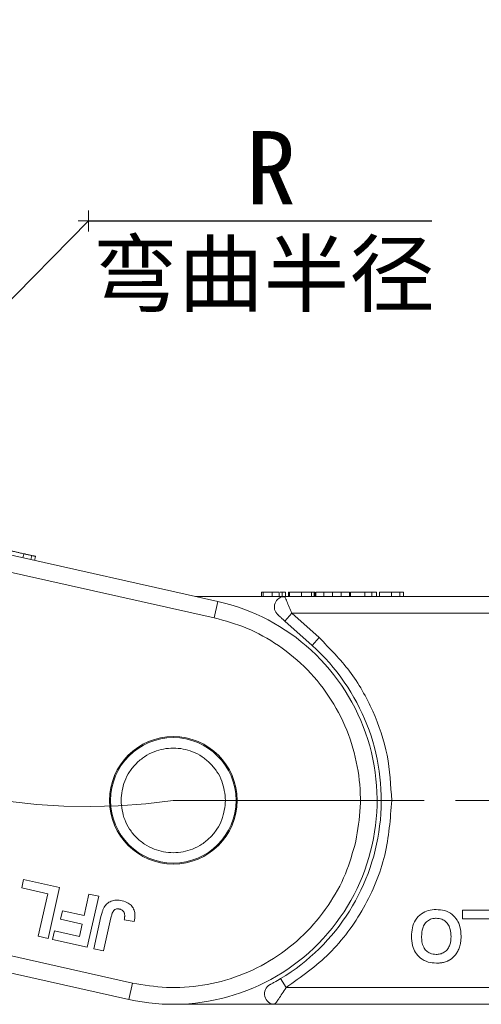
# Model space of a CAD drawing. Header units: millimetres. Extents: x 3187 to 3689, y -339 to 12.
# Tile 11 of 33: x 3395 to 3417, y -187 to -140. Entities that reach past the tile are written whole.
import ezdxf

# ---------------------------------------------------------------- set-up
doc = ezdxf.new("R2010")
doc.units = ezdxf.units.MM
doc.linetypes.add('ACAD_ISO08W100', pattern=[36, 24, -3, 6, -3])
doc.linetypes.add('CENTER', pattern=[0.6, 0.375, -0.075, 0.075, -0.075])
doc.layers.add('中心线', color=1, linetype='CENTER', lineweight=25)
doc.styles.add('18', font='仿宋_GB2312.ttf', dxfattribs={"height": 20})
doc.styles.get("Standard").update_dxf_attribs({"font": '仿宋_GB2312.ttf', "width": 0.8})
doc.dimstyles.new('ISO-10', dxfattribs={"dimtxt": 4, "dimasz": 2.5, "dimexe": 2, "dimexo": 0.625, "dimgap": 1.5, "dimtad": 1, "dimtoh": 1, "dimdsep": 46, "dimtxsty": 'Standard', "dimcen": 2.5, "dimadec": 0, "dimazin": 0, "dimtfac": 1, "dimtmove": 0, "dimatfit": 3, "dimfxl": 0, "dimarcsym": 0})

msp = doc.modelspace()

# ---------------------------------------------------------------- linework, layer by layer
at = {"color": 7, "linetype": 'Continuous', "lineweight": 15}
for p, q in [((3404.153, -167.552), (3389.841, -164.353)), ((3389.994, -165.207), (3403.978, -168.333)), ((3394.867, -165.271), (3394.824, -165.467)), ((3395.26, -165.359), (3395.216, -165.554)), ((3395.43, -165.397), (3395.387, -165.592)), ((3406.249, -167.117), (3406.249, -167.317)), ((3406.325, -167.117), (3406.325, -167.317)), ((3406.761, -167.117), (3406.761, -167.317)), ((3407.095, -167.117), (3406.761, -167.117)), ((3407.095, -167.117), (3407.095, -167.317)), ((3407.228, -167.117), (3407.228, -167.317)), ((3407.402, -167.317), (3407.402, -167.117)), ((3407.537, -167.117), (3407.537, -167.317)), ((3407.552, -167.117), (3407.537, -167.117)), ((3407.588, -167.117), (3407.588, -167.317)), ((3408.167, -167.117), (3408.167, -167.317)), ((3408.642, -167.317), (3408.642, -167.117)), ((3408.768, -167.117), (3408.768, -167.317)), ((3408.793, -167.117), (3408.789, -167.117)), ((3408.793, -167.117), (3408.793, -167.317)), ((3408.838, -167.117), (3408.838, -167.317)), ((3409.23, -167.117), (3408.838, -167.117)), ((3409.23, -167.117), (3409.23, -167.317)), ((3409.646, -167.117), (3409.23, -167.117)), ((3409.646, -167.317), (3409.646, -167.117)), ((3410.062, -167.117), (3409.646, -167.117)), ((3410.062, -167.117), (3410.062, -167.317)), ((3410.454, -167.117), (3410.062, -167.117)), ((3410.454, -167.117), (3410.454, -167.317)), ((3410.499, -167.117), (3410.499, -167.317)), ((3411.191, -167.117), (3410.499, -167.117)), ((3411.191, -167.117), (3411.191, -167.317)), ((3411.524, -167.117), (3411.191, -167.117)), ((3411.524, -167.117), (3411.524, -167.317)), ((3411.755, -167.117), (3411.524, -167.117)), ((3411.755, -167.117), (3411.755, -167.317)), ((3411.89, -167.317), (3411.89, -167.117)), ((3412.466, -167.117), (3412.466, -167.317)), ((3412.869, -167.117), (3412.869, -167.317)), ((3413.043, -167.117), (3413.043, -167.317)), ((3407.361, -167.317), (3403.102, -167.317)), ((3404.153, -167.552), (3403.978, -168.333)), ((3407.368, -167.332), (3407.236, -167.333)), ((3422.026, -167.317), (3407.361, -167.317)), ((3407.363, -168.49), (3407.696, -168.117)), ((3407.363, -168.49), (3408.664, -169.655)), ((3407.696, -168.117), (3408.998, -169.283)), ((3407.696, -168.117), (3422.026, -168.117)), ((3408.998, -169.283), (3408.664, -169.655)), ((3394.77, -181.252), (3394.86, -180.845)), ((3396.021, -181.531), (3394.77, -181.252)), ((3394.86, -180.845), (3396.581, -181.23)), ((3396.581, -181.23), (3396.035, -183.669)), ((3395.566, -183.564), (3396.021, -181.531)), ((3397.756, -182.576), (3397.986, -181.544)), ((3398.455, -181.649), (3397.91, -184.088)), ((3397.986, -181.544), (3398.455, -181.649)), ((3400.073, -185.802), (3385.82, -182.615)), ((3396.632, -182.752), (3396.723, -182.345)), ((3396.723, -182.345), (3397.756, -182.576)), ((3398.221, -184.158), (3398.565, -182.62)), ((3415.857, -182.317), (3417.62, -182.317)), ((3415.857, -182.734), (3415.857, -182.317)), ((3397.665, -182.983), (3396.632, -182.752)), ((3397.532, -183.577), (3397.665, -182.983)), ((3399.043, -182.684), (3398.69, -184.263)), ((3399.679, -182.776), (3400.155, -182.85)), ((3417.139, -182.734), (3415.857, -182.734)), ((3385.126, -183.28), (3399.899, -186.582)), ((3396.035, -183.669), (3395.566, -183.564)), ((3396.252, -183.718), (3396.343, -183.311)), ((3396.343, -183.311), (3397.532, -183.577)), ((3397.91, -184.088), (3396.252, -183.718)), ((3398.69, -184.263), (3398.221, -184.158)), ((3399.899, -186.582), (3400.073, -185.802)), ((3407.42, -186.017), (3407.162, -185.589)), ((3422.026, -186.017), (3407.42, -186.017)), ((3402.026, -186.817), (3406.888, -186.817)), ((3406.888, -186.817), (3422.026, -186.817))]:
    msp.add_line(p, q, dxfattribs=at)
for radius in [3.05, 3]:
    msp.add_circle((3402.026, -177.067), radius, dxfattribs=at)
for centre, radius, start, end in [((3402.026, -177.067), 9.75, 257.4, 77.4), ((3407.361, -167.817), 0.5, 90, 228.15), ((3402.026, -177.067), 9.95, 301.0787, 48.15), ((3406.888, -186.317), 0.5, 117.7279, 270)]:
    msp.add_arc(centre, radius, start, end, dxfattribs=at)
for points, knots in [([(3394.867, -165.271), (3394.801, -165.256), (3394.673, -165.228), (3394.523, -165.194), (3394.4, -165.167), (3394.315, -165.148), (3394.308, -165.147), (3394.304, -165.146)], [0, 0, 0, 0, 0.154712, 0.295547, 0.420761, 0.630514, 1, 1, 1, 1]), ([(3395.26, -165.359), (3395.24, -165.355), (3395.201, -165.346), (3395.127, -165.329), (3395.046, -165.311), (3394.975, -165.295), (3394.914, -165.282), (3394.883, -165.275), (3394.867, -165.271)], [0, 0, 0, 0, 0.206559, 0.420423, 0.603623, 0.793958, 0.896607, 1, 1, 1, 1]), ([(3395.43, -165.397), (3395.429, -165.397), (3395.427, -165.397), (3395.41, -165.393), (3395.384, -165.387), (3395.356, -165.381), (3395.318, -165.372), (3395.279, -165.364), (3395.26, -165.359)], [0, 0, 0, 0, 0.238371, 0.477819, 0.605218, 0.733311, 0.865299, 1, 1, 1, 1]), ([(3406.422, -167.117), (3406.397, -167.117), (3406.347, -167.117), (3406.304, -167.117), (3406.276, -167.117), (3406.259, -167.117), (3406.25, -167.117), (3406.249, -167.117), (3406.249, -167.117)], [0, 0, 0, 0, 0.171443, 0.347826, 0.508794, 0.670915, 0.83526, 1, 1, 1, 1]), ([(3406.761, -167.117), (3406.716, -167.117), (3406.631, -167.117), (3406.483, -167.117), (3406.378, -167.117), (3406.325, -167.117)], [0, 0, 0, 0, 0.367019, 0.679786, 1, 1, 1, 1]), ([(3407.228, -167.117), (3407.208, -167.117), (3407.182, -167.117), (3407.146, -167.117), (3407.137, -167.117)], [0, 0, 0, 0, 0.731068, 1, 1, 1, 1]), ([(3407.402, -167.117), (3407.401, -167.117), (3407.399, -167.117), (3407.381, -167.117), (3407.355, -167.117), (3407.326, -167.117), (3407.287, -167.117), (3407.248, -167.117), (3407.228, -167.117)], [0, 0, 0, 0, 0.239045, 0.479189, 0.606249, 0.73402, 0.865685, 1, 1, 1, 1]), ([(3408.167, -167.117), (3408.099, -167.117), (3407.975, -167.117), (3407.816, -167.117), (3407.699, -167.117), (3407.618, -167.117), (3407.598, -167.117), (3407.588, -167.117)], [0, 0, 0, 0, 0.219903, 0.401483, 0.582484, 0.790929, 1, 1, 1, 1]), ([(3408.642, -167.117), (3408.622, -167.117), (3408.583, -167.117), (3408.512, -167.117), (3408.434, -167.117), (3408.351, -167.117), (3408.261, -167.117), (3408.199, -167.117), (3408.167, -167.117)], [0, 0, 0, 0, 0.177376, 0.35832, 0.511584, 0.66939, 0.832541, 1, 1, 1, 1]), ([(3408.768, -167.117), (3408.767, -167.117), (3408.766, -167.117), (3408.756, -167.117), (3408.743, -167.117), (3408.722, -167.117), (3408.69, -167.117), (3408.658, -167.117), (3408.642, -167.117)], [0, 0, 0, 0, 0.164091, 0.329194, 0.461325, 0.594454, 0.795732, 1, 1, 1, 1]), ([(3412.466, -167.117), (3412.398, -167.117), (3412.268, -167.117), (3412.113, -167.117), (3411.987, -167.117), (3411.901, -167.117), (3411.894, -167.117), (3411.89, -167.117)], [0, 0, 0, 0, 0.154712, 0.295547, 0.420761, 0.630514, 1, 1, 1, 1]), ([(3412.869, -167.117), (3412.849, -167.117), (3412.808, -167.117), (3412.732, -167.117), (3412.649, -167.117), (3412.576, -167.117), (3412.515, -167.117), (3412.483, -167.117), (3412.466, -167.117)], [0, 0, 0, 0, 0.2065585, 0.420423, 0.6036233, 0.7939578, 0.8966075, 1, 1, 1, 1]), ([(3413.043, -167.117), (3413.042, -167.117), (3413.04, -167.117), (3413.023, -167.117), (3412.996, -167.117), (3412.968, -167.117), (3412.929, -167.117), (3412.889, -167.117), (3412.869, -167.117)], [0, 0, 0, 0, 0.2383707, 0.4778187, 0.6052177, 0.7333115, 0.865299, 1, 1, 1, 1]), ([(3407.361, -167.317), (3407.361, -167.317), (3407.362, -167.317), (3407.368, -167.332), (3407.368, -167.332)], [0, 0, 0, 0, 0.979106, 1, 1, 1, 1]), ([(3407.368, -167.332), (3407.373, -167.344), (3407.384, -167.37), (3407.415, -167.446), (3407.473, -167.583), (3407.568, -167.811), (3407.654, -168.017), (3407.696, -168.117)], [0, 0, 0, 0, 0.132525, 0.273162, 0.419796, 0.718424, 1, 1, 1, 1]), ([(3410.76, -179.019), (3410.851, -178.48), (3411.038, -177.37), (3410.916, -175.634), (3410.46, -173.888), (3409.636, -172.238), (3408.494, -170.789), (3407.108, -169.634), (3405.589, -168.784), (3404.505, -168.48), (3403.978, -168.333)], [0, 0, 0, 0, 0.116516, 0.240011, 0.368641, 0.5, 0.631359, 0.759989, 0.883484, 1, 1, 1, 1]), ([(3407.028, -168.19), (3407.029, -168.191), (3407.031, -168.193), (3407.051, -168.21), (3407.082, -168.238), (3407.143, -168.292), (3407.238, -168.378), (3407.321, -168.452), (3407.363, -168.49)], [0, 0, 0, 0, 0.09517, 0.195508, 0.310112, 0.437792, 0.718545, 1, 1, 1, 1]), ([(3408.998, -169.283), (3409.508, -169.798), (3410.541, -170.84), (3411.63, -172.776), (3412.345, -174.879), (3412.433, -176.343), (3412.476, -177.067)], [0, 0, 0, 0, 0.247221, 0.5, 0.752779, 1, 1, 1, 1]), ([(3399.526, -177.067), (3399.559, -176.753), (3399.611, -176.267), (3399.923, -175.684), (3400.246, -175.287), (3400.644, -174.962), (3401.226, -174.661), (3402.026, -174.506), (3402.826, -174.661), (3403.408, -174.962), (3403.806, -175.287), (3404.129, -175.685), (3404.44, -176.267), (3404.492, -176.753), (3404.526, -177.067)], [0, 0, 0, 0, 0.119721, 0.184895, 0.25, 0.315174, 0.380279, 0.5, 0.619721, 0.684895, 0.75, 0.815174, 0.880279, 1, 1, 1, 1]), ([(3404.526, -177.067), (3404.492, -177.381), (3404.44, -177.867), (3404.129, -178.45), (3403.806, -178.847), (3403.408, -179.172), (3402.826, -179.473), (3402.026, -179.628), (3401.226, -179.473), (3400.643, -179.172), (3400.246, -178.847), (3399.923, -178.45), (3399.611, -177.867), (3399.559, -177.381), (3399.526, -177.067)], [0, 0, 0, 0, 0.119721, 0.184895, 0.25, 0.315174, 0.380279, 0.5, 0.619721, 0.684895, 0.75, 0.815174, 0.880279, 1, 1, 1, 1]), ([(3412.476, -177.067), (3412.411, -177.948), (3412.281, -179.74), (3411.216, -182.258), (3409.609, -184.47), (3408.142, -185.507), (3407.42, -186.017)], [0, 0, 0, 0, 0.245823, 0.5, 0.754177, 1, 1, 1, 1]), ([(3400.073, -185.802), (3400.613, -185.892), (3401.723, -186.079), (3403.459, -185.957), (3405.205, -185.501), (3406.855, -184.677), (3408.304, -183.535), (3409.459, -182.149), (3410.309, -180.63), (3410.613, -179.546), (3410.76, -179.019)], [0, 0, 0, 0, 0.116516, 0.2400113, 0.3686408, 0.5, 0.6313592, 0.7599887, 0.883484, 1, 1, 1, 1]), ([(3398.565, -182.62), (3398.572, -182.587), (3398.587, -182.522), (3398.611, -182.436), (3398.635, -182.36), (3398.66, -182.294), (3398.687, -182.229), (3398.71, -182.188), (3398.722, -182.168)], [0, 0, 0, 0, 0.20827, 0.416707, 0.561481, 0.706573, 0.852825, 1, 1, 1, 1]), ([(3398.722, -182.168), (3398.761, -182.113), (3398.85, -181.992), (3399.05, -181.874), (3399.308, -181.821), (3399.484, -181.851), (3399.583, -181.868)], [0, 0, 0, 0, 0.206429, 0.456722, 0.693973, 1, 1, 1, 1]), ([(3399.583, -181.868), (3399.684, -181.897), (3399.855, -181.948), (3400.049, -182.113), (3400.164, -182.317), (3400.202, -182.574), (3400.172, -182.754), (3400.155, -182.85)], [0, 0, 0, 0, 0.24093, 0.409491, 0.578642, 0.775105, 1, 1, 1, 1]), ([(3399.043, -182.684), (3399.058, -182.624), (3399.088, -182.503), (3399.144, -182.358), (3399.231, -182.281), (3399.317, -182.252), (3399.396, -182.254), (3399.448, -182.265), (3399.462, -182.268)], [0, 0, 0, 0, 0.272224, 0.546623, 0.659126, 0.771081, 0.934792, 1, 1, 1, 1]), ([(3399.462, -182.268), (3399.482, -182.273), (3399.522, -182.283), (3399.572, -182.31), (3399.612, -182.342), (3399.642, -182.375), (3399.666, -182.415), (3399.678, -182.444), (3399.683, -182.458)], [0, 0, 0, 0, 0.199415, 0.404779, 0.549305, 0.697938, 0.847272, 1, 1, 1, 1]), ([(3399.683, -182.458), (3399.689, -182.48), (3399.699, -182.523), (3399.701, -182.583), (3399.698, -182.637), (3399.693, -182.683), (3399.687, -182.73), (3399.682, -182.761), (3399.679, -182.776)], [0, 0, 0, 0, 0.205288, 0.416473, 0.561717, 0.70725, 0.853541, 1, 1, 1, 1]), ([(3413.423, -183.564), (3413.43, -183.429), (3413.443, -183.16), (3413.597, -182.772), (3413.871, -182.482), (3414.226, -182.31), (3414.475, -182.293), (3414.606, -182.285)], [0, 0, 0, 0, 0.204609, 0.411109, 0.621842, 0.801311, 1, 1, 1, 1]), ([(3414.606, -182.285), (3414.741, -182.294), (3415.012, -182.311), (3415.367, -182.496), (3415.617, -182.777), (3415.772, -183.136), (3415.787, -183.403), (3415.795, -183.552)], [0, 0, 0, 0, 0.205416, 0.413489, 0.592452, 0.772931, 1, 1, 1, 1]), ([(3413.904, -183.576), (3413.911, -183.44), (3413.923, -183.226), (3414.052, -182.958), (3414.223, -182.798), (3414.419, -182.712), (3414.55, -182.705), (3414.607, -182.702)], [0, 0, 0, 0, 0.319264, 0.504624, 0.690858, 0.864593, 1, 1, 1, 1]), ([(3414.607, -182.702), (3414.697, -182.71), (3414.862, -182.726), (3415.065, -182.857), (3415.208, -183.03), (3415.3, -183.274), (3415.309, -183.46), (3415.314, -183.569)], [0, 0, 0, 0, 0.213943, 0.387352, 0.56015, 0.741367, 1, 1, 1, 1]), ([(3414.613, -184.849), (3414.478, -184.84), (3414.206, -184.822), (3413.85, -184.633), (3413.598, -184.348), (3413.446, -183.982), (3413.432, -183.713), (3413.423, -183.564)], [0, 0, 0, 0, 0.203933, 0.41017, 0.593215, 0.773531, 1, 1, 1, 1]), ([(3414.607, -184.432), (3414.504, -184.423), (3414.331, -184.407), (3414.126, -184.267), (3413.984, -184.078), (3413.914, -183.836), (3413.907, -183.659), (3413.904, -183.576)], [0, 0, 0, 0, 0.241919, 0.409044, 0.576174, 0.800887, 1, 1, 1, 1]), ([(3415.314, -183.569), (3415.307, -183.704), (3415.296, -183.916), (3415.169, -184.179), (3415.004, -184.335), (3414.806, -184.421), (3414.671, -184.429), (3414.607, -184.432)], [0, 0, 0, 0, 0.319417, 0.499226, 0.680002, 0.847806, 1, 1, 1, 1]), ([(3415.795, -183.552), (3415.795, -183.585), (3415.794, -183.652), (3415.787, -183.756), (3415.775, -183.862), (3415.754, -183.972), (3415.726, -184.082), (3415.698, -184.152), (3415.684, -184.188)], [0, 0, 0, 0, 0.15395, 0.308181, 0.478699, 0.649961, 0.824203, 1, 1, 1, 1]), ([(3415.684, -184.188), (3415.654, -184.247), (3415.594, -184.367), (3415.435, -184.565), (3415.273, -184.69), (3415.153, -184.745), (3415.14, -184.751)], [0, 0, 0, 0, 0.2509, 0.502162, 0.946531, 1, 1, 1, 1]), ([(3415.14, -184.751), (3415.109, -184.763), (3415.047, -184.788), (3414.955, -184.812), (3414.867, -184.83), (3414.783, -184.841), (3414.698, -184.848), (3414.641, -184.849), (3414.613, -184.849)], [0, 0, 0, 0, 0.185429, 0.37219, 0.527708, 0.683877, 0.841678, 1, 1, 1, 1]), ([(3407.162, -185.589), (3407.061, -185.649), (3406.908, -185.739), (3406.743, -185.828), (3406.68, -185.862), (3406.659, -185.873), (3406.656, -185.874), (3406.655, -185.875)], [0, 0, 0, 0, 0.49837, 0.74785, 0.883326, 0.942509, 1, 1, 1, 1]), ([(3407.42, -186.017), (3407.359, -186.114), (3407.237, -186.308), (3407.09, -186.528), (3406.993, -186.668), (3406.935, -186.751), (3406.896, -186.806), (3406.891, -186.814), (3406.888, -186.817)], [0, 0, 0, 0, 0.2479947, 0.4981508, 0.6300332, 0.7488149, 0.8771295, 1, 1, 1, 1]), ([(3406.756, -186.799), (3406.78, -186.802), (3406.822, -186.808), (3406.885, -186.79), (3406.912, -186.783)], [0, 0, 0, 0, 0.561032, 1, 1, 1, 1])]:
    msp.add_open_spline(points, degree=3, knots=knots, dxfattribs=at)
at = {"layer": '中心线', "color": 5, "linetype": 'ACAD_ISO08W100', "lineweight": 13}
msp.add_line((3397.972, -149.862), (3397.972, -148.862), dxfattribs=at)
at = {"layer": '中心线', "color": 5, "linetype": 'ByBlock', "lineweight": 13, "ltscale": 0.5}
msp.add_line((3397.472, -149.362), (3398.472, -149.362), dxfattribs=at)
at = {"layer": '中心线', "linetype": 'ACAD_ISO08W100', "lineweight": 13, "ltscale": 0.5}
msp.add_line((3402.026, -177.067), (3618.539, -177.067), dxfattribs=at)
msp.add_arc((3397.972, -149.362), 28, 110.925, 278.325, dxfattribs=at)

# ---------------------------------------------------------------- texts
at = {"layer": '中心线', "color": 5, "linetype": 'ByBlock', "lineweight": 13, "ltscale": 0.5, "width": 26.15066, "attachment_point": 1, "style": '18'}
for s, insert, char_height in [('R', (3405.513, -145.063), 3.5), ('弯曲半径', (3398.165, -150.392), 3)]:
    msp.add_mtext(s, dxfattribs=dict(at, insert=insert, char_height=char_height))

# ---------------------------------------------------------------- leaders
at = {"color": 5, "lineweight": 9}
msp.add_leader([(3378.298, -169.285), (3397.972, -149.362), (3414.393, -149.362)], dimstyle='ISO-10', override={"dimgap": 1.5, "dimtad": 0}, dxfattribs=at)

doc.saveas('drawing.dxf')
